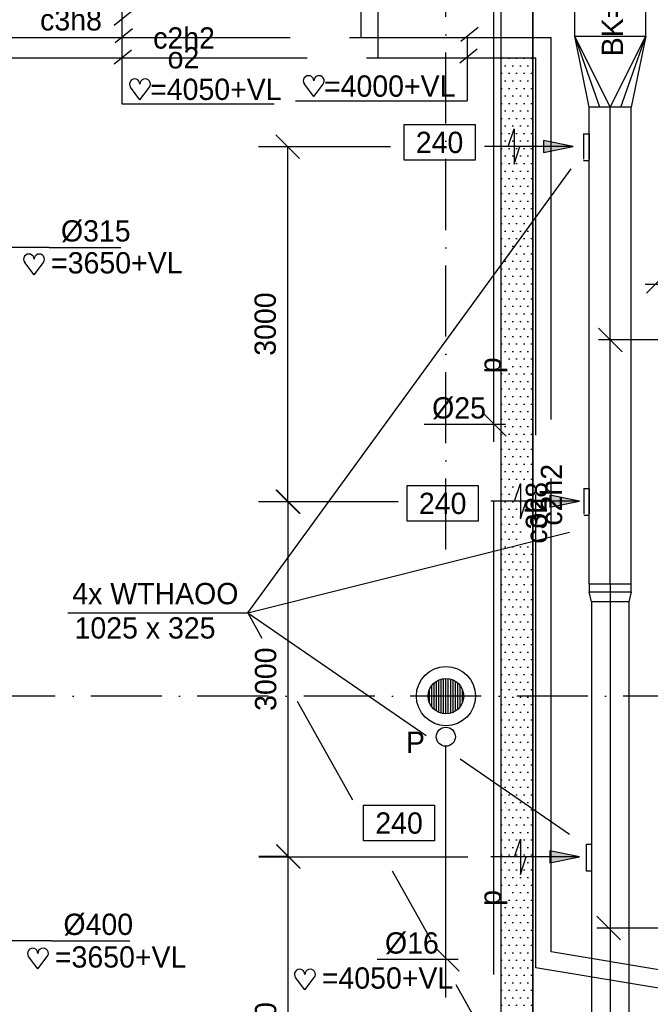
# Model space of a CAD drawing. Extents: x -866131 to -691536, y 173952 to 258052.
# Tile 20 of 160: x -829906 to -824575, y 199817 to 208136. Entities that reach past the tile are written whole.
import ezdxf
from ezdxf.enums import TextEntityAlignment as Align

# ---------------------------------------------------------------- set-up
doc = ezdxf.new("R2010")
doc.units = 0
doc.header["$LTSCALE"] = 100
for name, pattern in [('2322000', [45, 40, -5]), ('2322003', [45, 40, -5]), ('2322004', [45, 40, -5]), ('2322005', [45, 40, -5]), ('CENTER2', [11.25, 7.5, -1.25, 1.25, -1.25]), ('CENTER4', [5, 3.125, -0.625, 0.625, -0.625]), ('DASHDOT', [9, 6, -1.5, 0, -1.5]), ('HIDDENINV', [3.75, 0, -1.25, 2.5]), ('LURETOUR', [6, 4, -2])]:
    doc.linetypes.add(name, pattern=pattern)
doc.layers.get('0').update_dxf_attribs({"linetype": 'CONTINUOUS'})
doc.layers.get('DEFPOINTS').update_dxf_attribs({"linetype": 'CONTINUOUS'})
for name, color, linetype in [('AL$7----_STRAMIEN', 1, 'DASHDOT'), ('AL$8----_HULPKOLOM', 2, 'CONTINUOUS'), ('AL28----_KONSTRUKTIE', 3, 'CONTINUOUS'), ('ALXAA---_GEWBETON', 12, 'CONTINUOUS'), ('BOUW', 8, 'CONTINUOUS'), ('KABELGOOT', 8, 'CONTINUOUS'), ('WL$1----', 4, 'CONTINUOUS'), ('WL570---', 3, 'CONTINUOUS'), ('WL570---_HARTLIJN', 7, 'CONTINUOUS'), ('WL570---_RETOUR', 3, 'CONTINUOUS'), ('WL570---_TOEVOER', 3, 'CONTINUOUS'), ('WM$1----', 1, 'CONTINUOUS'), ('WM570---', 1, 'CONTINUOUS')]:
    doc.layers.add(name, color=color, linetype=linetype)
doc.styles.add('BURO-018', font='BUROFONT.shx', dxfattribs={"height": 180})
doc.dimstyles.new('STABICAD', dxfattribs={"dimscale": 100, "dimtxt": 1.8, "dimasz": 0, "dimexe": 0, "dimexo": 2.5, "dimgap": 1.5, "dimtad": 0, "dimzin": 0, "dimtxsty": 'BURO-018', "dimtsz": 1, "dimcen": -3, "dimazin": 3, "dimtfac": 1, "dimtofl": 0, "dimtmove": 0, "dimatfit": 3, "dimtvp": 1.055556, "dimtolj": 1, "dimtzin": 0})
pattern_1 = [(0, (-833039.66, 323951.69), (31.75, 63.5), [0, -63.5])]

# ---------------------------------------------------------------- blocks, each defined once
blk = doc.blocks.new('LU-ORND')
at = {"color": 0, "linetype": 'CONTINUOUS'}
for p, q in [((-3, 1.5), (-3, -1.5)), ((3, 1.5), (-3, 1.5)), ((3, -1.5), (3, 1.5)), ((-3, -1.5), (3, -1.5))]:
    blk.add_line(p, q, dxfattribs=at)
blk = doc.blocks.new('LU-PIJL6')
at = {"color": 0, "linetype": 'CONTINUOUS'}
for p, q in [((-5, -1.5), (-5, 1.5)), ((-5, 1.5), (-4.5, 0)), ((0, 0), (-7.5, 0)), ((-5.5, 0), (-5, -1.5)), ((-2.5, -0.5), (-2.5, 0.5)), ((-2.5, 0.5), (0, 0)), ((0, 0), (-2.5, -0.5))]:
    blk.add_line(p, q, dxfattribs=at)
blk.add_solid([(-2.5, 0.5), (-2.5, -0.5), (0, 0)], dxfattribs=at)
blk = doc.blocks.new('LU-1D-K-163')
at = {"color": 0, "linetype": 'CONTINUOUS'}
for p, q in [((-0.5, 177.5), (0.5, 177.5)), ((-0.5, -177.5), (0.5, -177.5))]:
    blk.add_line(p, q, dxfattribs=at)
at = {"layer": 'WL570---_HARTLIJN', "linetype": 'CENTER2'}
blk.add_line((-0.5, 0), (0.5, 0), dxfattribs=at)
blk = doc.blocks.new('LU-1D-VCH-16313B5541')
at = {"color": 0, "linetype": 'CONTINUOUS'}
for p, q in [((65.5, 177.5), (0, 177.5)), ((0, 177.5), (0, -177.5)), ((65.5, 177.5), (150.6562, 157.5)), ((65.5, -177.5), (65.5, 177.5)), ((150.6562, 157.5), (150.6562, -157.5)), ((150.6562, -157.5), (65.5, -177.5)), ((0, -177.5), (65.5, -177.5))]:
    blk.add_line(p, q, dxfattribs=at)
at = {"layer": 'WL570---_HARTLIJN', "linetype": 'CENTER4'}
blk.add_line((0, 0), (150.6562, 0), dxfattribs=at)
blk = doc.blocks.new('LU-1D-K-13B$000')
at = {"color": 0, "linetype": 'CONTINUOUS'}
for p, q in [((-0.5, 157.5), (0.2317, 157.5)), ((0.3087, 157.5), (0.5, 157.5)), ((-0.5, -157.5), (0.2328, -157.5)), ((0.3076, -157.5), (0.5, -157.5))]:
    blk.add_line(p, q, dxfattribs=at)
at = {"color": 1, "linetype": 'HIDDENINV'}
for p, q in [((0.2317, 157.5), (0.3087, 157.5)), ((0.2328, -157.5), (0.3076, -157.5))]:
    blk.add_line(p, q, dxfattribs=at)
at = {"layer": 'WL570---_HARTLIJN', "linetype": 'CENTER2'}
for p, q in [((-0.5, 0), (0.2322, 0)), ((0.3081, 0), (0.5, 0))]:
    blk.add_line(p, q, dxfattribs=at)
at = {"layer": 'WL570---_HARTLIJN', "color": 1, "linetype": 'HIDDENINV'}
blk.add_line((0.2322, 0), (0.3081, 0), dxfattribs=at)
blk = doc.blocks.new('EH100000')
at = {"linetype": 'BYBLOCK'}
for p, q in [((1, 0.5), (0, 0.5)), ((1, 0.5, 1), (0, 0.5, 1)), ((0, -0.5, 1), (1, -0.5, 1)), ((1, -0.5), (0, -0.5))]:
    blk.add_line(p, q, dxfattribs=at)
at = {"linetype": 'BYBLOCK', "invisible_edges": 15}
for points in [[(1, -0.5), (0, -0.5), (0, 0.5), (1, 0.5)], [(0, 0.5), (1, 0.5), (1, 0.5, 1), (0, 0.5, 1)], [(0, -0.5, 1), (1, -0.5, 1), (1, -0.5), (0, -0.5)]]:
    blk.add_3dface(points, dxfattribs=at)
blk = doc.blocks.new('*U222', base_point=(2957.7, 30477.9))
at = {"layer": 'WM570---', "linetype": 'CONTINUOUS'}
for p, q in [((2858, 30577.6), (3057.4, 30378.2)), ((3415.2, 30477.9), (2857.7, 30477.9)), ((3415.2, 30477.9), (4021.7, 30477.9))]:
    blk.add_line(p, q, dxfattribs=at)
at = {"layer": 'WM570---', "linetype": 'CONTINUOUS', "style": 'BURO-018'}
blk.add_text('%%c315', height=180, dxfattribs=at).set_placement((3515.2, 30527.9))
blk = doc.blocks.new('*U223', base_point=(2957.7, 26401.7))
at = {"layer": 'WM570---', "linetype": 'CONTINUOUS'}
for p, q in [((2858, 26501.4), (3057.4, 26302)), ((3457.7, 26401.7), (2857.7, 26401.7)), ((3457.7, 26401.7), (4117.7, 26401.7))]:
    blk.add_line(p, q, dxfattribs=at)
at = {"layer": 'WM570---', "linetype": 'CONTINUOUS', "style": 'BURO-018'}
blk.add_text('%%c400', height=180, dxfattribs=at).set_placement((3557.7, 26451.7))
blk = doc.blocks.new('*U288', base_point=(8357.5, 31479.3))
at = {"color": 0, "linetype": 'CONTINUOUS'}
for p, q in [((8279.7, 31379.6), (8080.3, 31579)), ((8657.5, 31479.3), (8080, 31479.3)), ((8657.5, 31479.3), (9303.9, 31479.3))]:
    blk.add_line(p, q, dxfattribs=at)
at = {"layer": 'WM570---', "linetype": 'CONTINUOUS', "style": 'BURO-018'}
blk.add_text('%%c355', height=180, dxfattribs=at).set_placement((8707.5, 31529.3))
blk = doc.blocks.new('*U289', base_point=(8337.5, 25673.6))
at = {"color": 0, "linetype": 'CONTINUOUS'}
for p, q in [((8279.7, 25573.9), (8080.3, 25773.3)), ((8637.5, 25673.6), (8080, 25673.6)), ((8637.5, 25673.6), (9243.9, 25673.6))]:
    blk.add_line(p, q, dxfattribs=at)
at = {"layer": 'WM570---', "linetype": 'CONTINUOUS', "style": 'BURO-018'}
blk.add_text('%%c315', height=180, dxfattribs=at).set_placement((8687.5, 25723.6))
blk = doc.blocks.new('2322003-5')
at = {"layer": 'WM$1----', "color": 0, "style": 'BURO-018'}
blk.add_text('o2', height=180, dxfattribs=at).set_placement((4572.3, 33863), align=Align.MIDDLE)
blk = doc.blocks.new('2322005-10')
at = {"layer": 'WM$1----', "color": 0, "style": 'BURO-018'}
blk.add_text('o2', height=180, rotation=90, dxfattribs=at).set_placement((7552.3, 30018.3), align=Align.MIDDLE)
blk = doc.blocks.new('2322004-13')
at = {"layer": 'WM$1----', "color": 0, "style": 'BURO-018'}
blk.add_text('c2h2', height=180, dxfattribs=at).set_placement((4577.4, 34033.7), align=Align.MIDDLE)
blk.add_text('c2h2', height=180, rotation=90, dxfattribs=at).set_placement((7679.6, 30170.8), align=Align.MIDDLE)
blk = doc.blocks.new('LU-2D-K-258')
at = {"color": 0, "linetype": 'CONTINUOUS'}
for p, q in [((-0.5, 300), (0.5, 300)), ((-0.5, -300), (0.5, -300))]:
    blk.add_line(p, q, dxfattribs=at)
blk = doc.blocks.new('LU-1D-VR-163258258')
at = {"color": 0, "linetype": 'CONTINUOUS'}
for p, q in [((600, 300), (0, 177.5)), ((0, 88.75), (600, 300)), ((0, 0), (600, 300)), ((600, -300), (600, 300)), ((0, 177.5), (0, -177.5)), ((0, 0), (600, -300)), ((0, -88.75), (600, -300)), ((0, -177.5), (600, -300))]:
    blk.add_line(p, q, dxfattribs=at)
blk = doc.blocks.new('*D454')
at = {"color": 0, "linetype": 'BYBLOCK'}
for p, q in [((5558, 27016.3), (5358, 27216.3)), ((5210.1, 27116.3), (5458, 27116.3)), ((5458, 24116.3), (5458, 27116.3)), ((5558, 24016.3), (5358, 24216.3)), ((5210.1, 24116.3), (5458, 24116.3))]:
    blk.add_line(p, q, dxfattribs=at)
at = {"layer": 'DEFPOINTS', "color": 0, "linetype": 'BYBLOCK'}
for p in [(5458, 27116.3), (5460.1, 27116.3), (5460.1, 24116.3)]:
    blk.add_point(p, dxfattribs=at)
at = {"color": 0, "linetype": 'BYBLOCK', "insert": (5267.9, 25616.3), "char_height": 180, "attachment_point": 5, "rotation": 90, "style": 'BURO-018'}
blk.add_mtext('\\A1;3000', dxfattribs=at)
blk = doc.blocks.new('*D455')
at = {"color": 0, "linetype": 'BYBLOCK'}
for p, q in [((5558, 27016.3), (5358, 27216.3)), ((5210.1, 27116.3), (5458, 27116.3)), ((5458, 24116.3), (5458, 27116.3)), ((5558, 24016.3), (5358, 24216.3)), ((5210.1, 24116.3), (5458, 24116.3))]:
    blk.add_line(p, q, dxfattribs=at)
at = {"layer": 'DEFPOINTS', "color": 0, "linetype": 'BYBLOCK'}
for p in [(5458, 27116.3), (5460.1, 27116.3), (5460.1, 24116.3)]:
    blk.add_point(p, dxfattribs=at)
at = {"color": 0, "linetype": 'BYBLOCK', "insert": (5267.9, 25616.3), "char_height": 180, "attachment_point": 5, "rotation": 90, "style": 'BURO-018'}
blk.add_mtext('\\A1;3000', dxfattribs=at)
blk = doc.blocks.new('*D456')
at = {"color": 0, "linetype": 'BYBLOCK'}
for p, q in [((5558, 27016.3), (5358, 27216.3)), ((5210.1, 27116.3), (5458, 27116.3)), ((5458, 24116.3), (5458, 27116.3)), ((5558, 24016.3), (5358, 24216.3)), ((5210.1, 24116.3), (5458, 24116.3))]:
    blk.add_line(p, q, dxfattribs=at)
at = {"layer": 'DEFPOINTS', "color": 0, "linetype": 'BYBLOCK'}
for p in [(5458, 27116.3), (5460.1, 27116.3), (5460.1, 24116.3)]:
    blk.add_point(p, dxfattribs=at)
at = {"color": 0, "linetype": 'BYBLOCK', "insert": (5267.9, 25616.3), "char_height": 180, "attachment_point": 5, "rotation": 90, "style": 'BURO-018'}
blk.add_mtext('\\A1;3000', dxfattribs=at)
blk = doc.blocks.new('HART')
at = {"color": 1}
for q in [(-28.1, 39.5), (51.4, 39.5)]:
    blk.add_line((11.6, -12.9), q, dxfattribs=at)
for centre, start, end in [((-10.5, 52.8), 0, 217.1867), ((33.8, 52.8), 322.8133, 180)]:
    blk.add_arc(centre, 22.1, start, end, dxfattribs=at)
blk = doc.blocks.new('2322005-1')
at = {"layer": 'WM$1----', "color": 0, "style": 'BURO-018'}
blk.add_text('c3h8', height=180, dxfattribs=at).set_placement((-829472, 208138.6), align=Align.MIDDLE)
blk.add_text('c3h8', height=180, rotation=90, dxfattribs=at).set_placement((-825541.5, 203970), align=Align.MIDDLE)
blk = doc.blocks.new('2322000-3')
at = {"layer": 'WM$1----', "color": 0, "style": 'BURO-018'}
for p in [(-825901.4, 205216.6), (-825901.4, 200716.6)]:
    blk.add_text('p', height=180, rotation=90, dxfattribs=at).set_placement(p, align=Align.MIDDLE)

msp = doc.modelspace()

# ---------------------------------------------------------------- hatches: boundary and pattern name
at = {"layer": 'WL570---'}
h = msp.add_hatch(dxfattribs=at)
h.set_pattern_fill('DOTS', color=8, scale=40, style=0)
h.set_pattern_definition(pattern_1)
h.paths.add_polyline_path([(-825567.333, 207844.872), (-825837.333, 207844.872), (-825837.333, 201693.01), (-825567.333, 201693.01)])
h = msp.add_hatch(dxfattribs=at)
h.set_pattern_fill('DOTS', color=8, scale=40, style=0)
h.set_pattern_definition(pattern_1)
h.paths.add_polyline_path([(-825567.333, 201703.995), (-825837.333, 201703.995), (-825837.333, 198791.872), (-825567.369, 198791.872), (-825567.333, 198791.908)])

# ---------------------------------------------------------------- linework, layer by layer
at = {"color": 1, "linetype": 'CONTINUOUS'}
for p, q in [((-824019.382, 205899.473), (-824617.886, 205899.473)), ((-824467.509, 205966.113), (-824607.509, 205826.113))]:
    msp.add_line(p, q, dxfattribs=at)
at = {"layer": 'AL$7----_STRAMIEN', "color": 1}
msp.add_line((-813402.826, 202421.228), (-838048.569, 202421.228), dxfattribs=at)
msp.add_lwpolyline([(-826302.65, 203659.024), (-826302.65, 252610.366)], dxfattribs=at)
at = {"layer": 'AL$8----_HULPKOLOM', "color": 8}
msp.add_circle((-826302.65, 202421.228), 250, dxfattribs=at)
at = {"layer": 'AL28----_KONSTRUKTIE', "color": 8}
msp.add_circle((-826302.65, 202421.228), 150, dxfattribs=at)
at = {"layer": 'ALXAA---_GEWBETON', "color": 8}
for p, q in [((-826342.65, 202276.659), (-826342.65, 202565.796)), ((-826322.65, 202272.567), (-826322.65, 202569.888)), ((-826302.65, 202271.228), (-826302.65, 202571.228)), ((-826282.65, 202272.567), (-826282.65, 202569.888)), ((-826262.65, 202276.659), (-826262.65, 202565.796)), ((-826422.65, 202331.228), (-826422.65, 202511.228)), ((-826402.65, 202309.424), (-826402.65, 202533.031)), ((-826382.65, 202294.342), (-826382.65, 202548.113)), ((-826362.65, 202283.75), (-826362.65, 202558.705)), ((-826242.65, 202283.75), (-826242.65, 202558.705)), ((-826222.65, 202294.342), (-826222.65, 202548.113)), ((-826202.65, 202309.424), (-826202.65, 202533.031)), ((-826182.65, 202331.228), (-826182.65, 202511.228)), ((-826442.65, 202367.376), (-826442.65, 202475.079)), ((-826162.65, 202367.376), (-826162.65, 202475.079))]:
    msp.add_line(p, q, dxfattribs=at)
at = {"layer": 'WL$1----', "linetype": '2322000'}
for p, q in [((-825901.353, 213070.165), (-825901.353, 197363.077)), ((-826304.527, 195374.162), (-826304.527, 201993.751))]:
    msp.add_line(p, q, dxfattribs=at)
at = {"layer": 'WL$1----', "linetype": '2322004'}
for p, q in [((-827019.005, 207985.362), (-827019.005, 209312.859)), ((-831618.558, 207985.362), (-825414.19, 207985.362)), ((-825414.19, 200259.632), (-825414.19, 207985.362)), ((-818685.562, 199147.532), (-825414.19, 200259.632))]:
    msp.add_line(p, q, dxfattribs=at)
at = {"layer": 'WL$1----', "linetype": '2322003'}
for p, q in [((-826875.962, 207814.662), (-826875.962, 209142.159)), ((-831475.515, 207814.662), (-825541.46, 207814.662))]:
    msp.add_line(p, q, dxfattribs=at)
at = {"layer": 'WL$1----', "linetype": '2322005'}
for p, q in [((-825541.46, 200125.326), (-825541.46, 207814.662)), ((-818596.841, 198977.528), (-825541.46, 200125.326))]:
    msp.add_line(p, q, dxfattribs=at)
at = {"layer": 'WL$1----'}
msp.add_circle((-826303.585, 202078.138), 80.756, dxfattribs=at)
at = {"layer": 'WL570---', "color": 1}
for p, q in [((-829042.731, 208236.284), (-829042.731, 207424.345)), ((-829106.623, 208090.318), (-828960.584, 208208.915)), ((-829097.496, 207944.351), (-828951.457, 208062.949)), ((-826176.735, 207953.474), (-826030.697, 208072.072)), ((-826121.971, 207989.965), (-826121.971, 207451.713)), ((-826185.863, 207771.015), (-826039.824, 207889.613)), ((-829106.623, 207761.893), (-828960.584, 207880.49)), ((-829042.731, 207424.345), (-827755.771, 207424.345)), ((-827573.224, 207451.713), (-826121.971, 207451.713)), ((-827639.316, 207064.426), (-826771.436, 207064.426)), ((-827635.736, 204064.426), (-826705.975, 204064.426)), ((-827883.644, 201064.426), (-826116.826, 201064.426))]:
    msp.add_line(p, q, dxfattribs=at)
at = {"layer": 'WL570---'}
for p, q in [((-825139.175, 207171.782), (-825139.175, 206956.782)), ((-825139.175, 207171.782), (-825092.741, 207171.782)), ((-825092.741, 207171.782), (-825092.741, 206956.782)), ((-825139.175, 206946.782), (-825092.741, 206946.782)), ((-825137.693, 204176.162), (-825137.693, 203961.162)), ((-825137.693, 204176.162), (-825091.259, 204176.162)), ((-825091.259, 204176.162), (-825091.259, 203961.162)), ((-825137.693, 203951.162), (-825091.259, 203951.162)), ((-825117.693, 201170.843), (-825117.693, 200945.843)), ((-825117.693, 201170.843), (-825071.259, 201170.843)), ((-825071.259, 201170.843), (-825071.259, 200955.843)), ((-825117.693, 200945.843), (-825071.259, 200945.843))]:
    msp.add_line(p, q, dxfattribs=at)
at = {"layer": 'WM570---'}
for p, q in [((-827977.865, 203124.42), (-825244.075, 206874.854)), ((-827977.865, 203124.42), (-825258.023, 203807.585)), ((-829498.188, 203124.42), (-827977.865, 203124.42)), ((-827977.865, 203124.42), (-826469.923, 202088.622)), ((-827977.865, 203124.42), (-827858.704, 202911.72)), ((-827559.493, 202377.636), (-827092.843, 201544.677)), ((-826182.789, 201891.391), (-825258.023, 201256.174)), ((-826757.243, 200945.641), (-826433.534, 200367.828)), ((-826219.71, 199986.157), (-825244.075, 198244.673))]:
    msp.add_line(p, q, dxfattribs=at)
at = {"layer": 'WM570---', "linetype": 'CONTINUOUS'}
for p, q in [((-825992.635, 204816.164), (-825793.231, 204616.76)), ((-825799.529, 204716.462), (-826486.471, 204716.462)), ((-826391.21, 200295.634), (-826191.806, 200096.229)), ((-826198.105, 200195.931), (-826885.047, 200195.931))]:
    msp.add_line(p, q, dxfattribs=at)

# ---------------------------------------------------------------- block references
at = {"layer": 'KABELGOOT', "xscale": 15684, "yscale": 270, "zscale": 60, "rotation": 89.99999999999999}
msp.add_blockref('EH100000', (-825702.333, 195679.872), dxfattribs=at)
at = {"layer": 'WL570---_RETOUR', "linetype": 'LURETOUR'}
for name, p, xscale, rotation in [('LU-1D-VR-163258258', (-824913.759, 207398.113), -1, 270), ('LU-1D-K-163', (-824913.759, 205385.057), 4031.284883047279, 90), ('LU-1D-K-13B$000', (-824913.759, 200534.002), 5367.539709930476, 270)]:
    msp.add_blockref(name, p, dxfattribs=dict(at, xscale=xscale, rotation=rotation))
at = {"layer": 'WL570---_RETOUR', "xscale": 2, "yscale": 2, "zscale": 2}
for p in [(-828912.566, 207486.104), (-827443.059, 207513.473), (-829807.313, 206006.691), (-829774.847, 200142.355), (-827518.418, 199964.199)]:
    msp.add_blockref('HART', p, dxfattribs=at)
at = {"layer": 'WL570---_RETOUR', "xscale": -100, "yscale": 100, "zscale": 100, "rotation": 180}
for p in [(-825226.787, 207064.706), (-825173.37, 204068.662), (-825173.37, 201063.343)]:
    msp.add_blockref('LU-PIJL6', p, dxfattribs=at)
at = {"layer": 'WL570---_RETOUR', "linetype": 'LURETOUR', "rotation": 270}
msp.add_blockref('LU-1D-VCH-16313B5541', (-824913.759, 203368.263), dxfattribs=at)
at = {"layer": 'WL570---_TOEVOER', "linetype": 'CONTINUOUS', "xscale": 5131.185545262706, "rotation": 89.99999999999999}
msp.add_blockref('LU-2D-K-258', (-824913.759, 210561.908), dxfattribs=at)
at = {"layer": 'WM$1----'}
for name in ['2322000-3', '2322005-1']:
    msp.add_blockref(name, (0, 0), dxfattribs=at)
at = {"layer": 'WM$1----', "color": 1}
for name in ['2322004-13', '2322003-5', '2322005-10']:
    msp.add_blockref(name, (-833093.746, 173951.691), dxfattribs=at)
at = {"layer": 'WM570---'}
ref = msp.add_blockref('LU-ORND', (-826356.633, 207099.534), dxfattribs=dict(at, xscale=-100, yscale=100, zscale=100))
ref.add_attrib('LU_TEXT1', '240', dxfattribs={"layer": '0', "color": 1, "linetype": 'CONTINUOUS', "height": 180, "style": 'BURO-018'}).set_placement((-826356.633, 207099.534), align=Align.MIDDLE)
for name, p in [('*U222', (-830114.258, 206211.991)), ('*U288', (-824736.259, 205430.999)), ('*U289', (-824768.95, 200462.179)), ('*U223', (-830136.006, 200353.345))]:
    msp.add_blockref(name, p, dxfattribs=at)
ref = msp.add_blockref('LU-ORND', (-826330.087, 204049.516), dxfattribs=dict(at, xscale=-100, yscale=100, zscale=100))
ref.add_attrib('LU_TEXT1', '240', dxfattribs={"layer": '0', "color": 1, "linetype": 'CONTINUOUS', "height": 180, "style": 'BURO-018'}).set_placement((-826330.087, 204049.516), align=Align.MIDDLE)
ref = msp.add_blockref('LU-ORND', (-826698.758, 201348.97), dxfattribs=dict(at, xscale=-100, yscale=100, zscale=100))
ref.add_attrib('LU_TEXT1', '240', dxfattribs={"layer": '0', "color": 1, "linetype": 'CONTINUOUS', "height": 180, "style": 'BURO-018'}).set_placement((-826698.758, 201348.97), align=Align.MIDDLE)

# ---------------------------------------------------------------- texts
at = {"layer": 'BOUW', "color": 1, "style": 'BURO-018'}
for s, p in [('4x WTHAOO', (-829461.047, 203197.564)), ('1025 x 325', (-829441.817, 202907.521))]:
    msp.add_text(s, height=180, dxfattribs=at).set_placement(p)
at = {"layer": 'WL$1----', "color": 1, "style": 'BURO-018'}
msp.add_text('P', height=180, dxfattribs=at).set_placement((-826640.869, 201941.338))
at = {"layer": 'WL570---', "color": 1, "style": 'BURO-018'}
msp.add_text('BK=3660+VL', height=180, rotation=90, dxfattribs=at).set_placement((-824805.684, 207826.97))
at = {"layer": 'WL570---_RETOUR', "color": 1, "style": 'BURO-018'}
for s, p in [('=4050+VL', (-828802.789, 207458.032)), ('=4000+VL', (-827333.282, 207485.401)), ('=3650+VL', (-829640.393, 205992.186)), ('=3650+VL', (-829607.927, 200127.85)), ('=4050+VL', (-827351.498, 199949.695))]:
    msp.add_text(s, height=180, dxfattribs=at).set_placement(p)
at = {"layer": 'WM570---', "linetype": 'CONTINUOUS', "style": 'BURO-018'}
for s, p in [('%%c25', (-826419.477, 204766.462)), ('%%c16', (-826818.052, 200245.931))]:
    msp.add_text(s, height=180, dxfattribs=at).set_placement(p)

# ---------------------------------------------------------------- dimensions: what is measured, and where the dimension line sits
at = {"layer": 'WM570---'}
for base, p1, p2, picture, middle, set_off in [((-827639.316, 207064.426), (-827637.224, 204064.426), (-827637.224, 207064.426), '*D456', (-827829.399, 205564.426), (-833097.326, 179948.111)), ((-827635.736, 204064.426), (-827633.644, 201064.426), (-827633.644, 204064.426), '*D455', (-827825.819, 202564.426), (-833093.746, 176948.111)), ((-827635.736, 201068.006), (-827633.644, 198068.006), (-827633.644, 201068.006), '*D454', (-827825.819, 199568.006), (-833093.746, 173951.691))]:
    dim = msp.add_linear_dim(base=base, p1=p1, p2=p2, angle=90, text='3000', dimstyle='STABICAD', dxfattribs=at)
    dim.commit()
    dim.dimension.update_dxf_attribs({"geometry": picture, "text_midpoint": middle, "insert": set_off})

doc.saveas('drawing.dxf')
